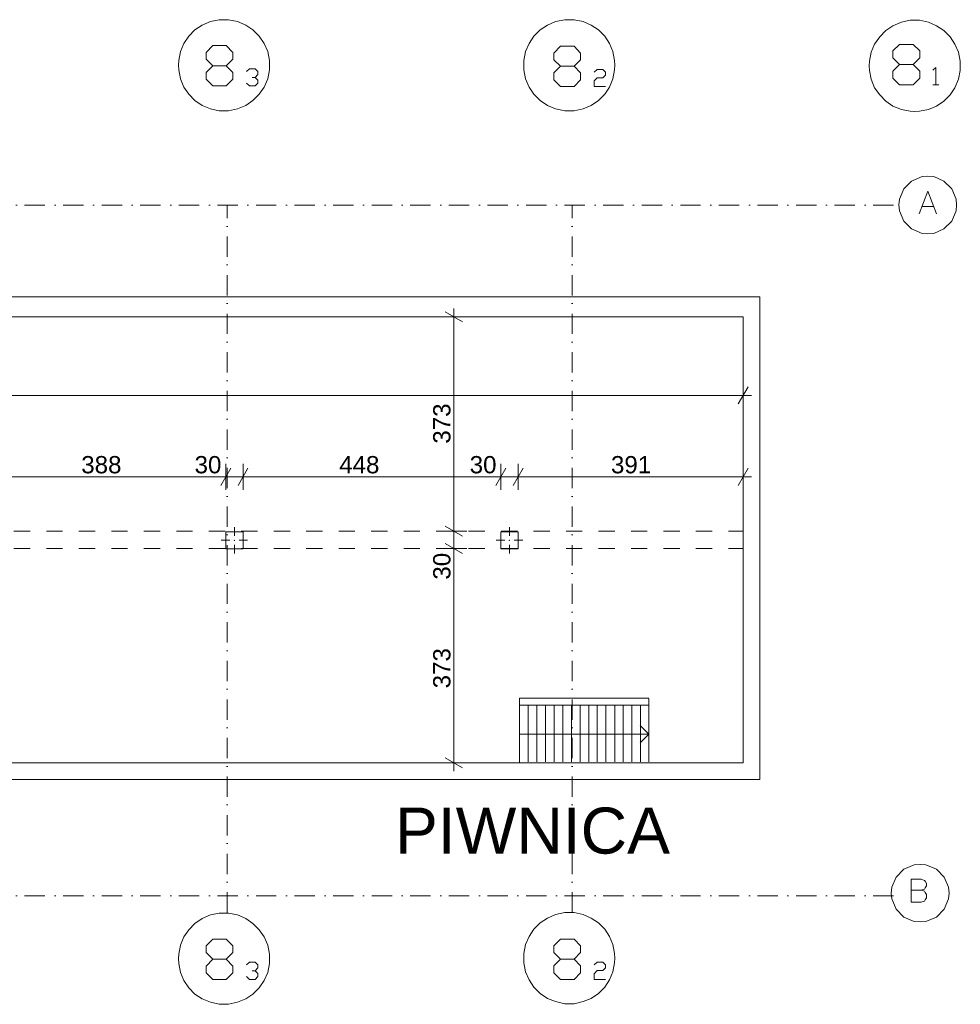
# Model space of a CAD drawing. Extents: x -283435 to 14216, y -77540 to 30522.
# Tile 41 of 177: x -155808 to -139461, y -55761 to -38649. Entities that reach past the tile are written whole.
import ezdxf

# ---------------------------------------------------------------- set-up
doc = ezdxf.new("R2010")
doc.units = 0
doc.header["$MEASUREMENT"] = 0
doc.linetypes.add('Kropki i Kreski', pattern=[670.277762, 352.777767, -176.388884, 0, -141.111112])
doc.linetypes.add('Przerywana', pattern=[564.444447, 282.222223, -282.222223])
for name, color, linetype in [('HYDRANTY', 7, 'Continuous'), ('SŁUPY', 7, 'Continuous'), ('WYMIARY', 7, 'Continuous'), ('ŚCIANY', 7, 'Continuous')]:
    doc.layers.add(name, color=color, linetype=linetype)
for name, color, linetype, lineweight in [('HYDRANTY_Nr_Pióra__5', 5, 'Continuous', 18), ('HYDRANTY_Nr_Pióra__7', 7, 'Continuous', 18), ('LINIE_Nr_Pióra__5', 5, 'Continuous', 18), ('LINIE_Nr_Pióra__7', 7, 'Continuous', 18), ('OPISY_Nr_Pióra__86', 86, 'Continuous', 18), ('OSIE_Nr_Pióra__5', 5, 'Continuous', 18), ('OSIE_Nr_Pióra__7', 7, 'Continuous', 18), ('SŁUPY_Nr_Pióra__20', 20, 'Continuous', 18), ('WYMIARY_Nr_Pióra__4', 4, 'Continuous', 18), ('WYMIARY_Nr_Pióra__5', 5, 'Continuous', 18), ('ŚCIANY_Nr_Pióra__7', 7, 'Continuous', 18)]:
    doc.layers.add(name, color=color, linetype=linetype, lineweight=lineweight)
doc.layers.add('SŁUPY_Nr_Pióra__28', color=7, linetype='Continuous', lineweight=18, true_color=0x260900)
doc.styles.add('GENERATED_STYLE_1', font='arial.ttf')
doc.styles.add('GENERATED_STYLE_2', font='txt')
doc.dimstyles.new('GENERATED_STYLE__1', dxfattribs={"dimtxt": 300, "dimasz": 228, "dimexe": 0.18, "dimexo": 0, "dimgap": 0.09, "dimtad": 1, "dimdec": 0, "dimlfac": 0.1, "dimzin": 0, "dimdsep": 46, "dimtxsty": 'GENERATED_STYLE_2', "dimblk": 'ARROWHEAD_2', "dimblk1": 'ARROWHEAD_2', "dimblk2": 'ARROWHEAD_2', "dimcen": 0.09, "dimclrd": 256, "dimclre": 256, "dimclrt": 256, "dimazin": 0, "dimtfac": 1, "dimtdec": 4, "dimtmove": 0, "dimatfit": 3, "dimfxl": 1, "dimtolj": 1, "dimtzin": 0, "dimarcsym": 0})
doc.dimstyles.new('GENERATED_STYLE__2', dxfattribs={"dimtxt": 300, "dimasz": 228, "dimexe": 0.18, "dimexo": 0, "dimgap": 0.09, "dimtad": 1, "dimtih": 1, "dimtoh": 1, "dimdec": 0, "dimlfac": 0.1, "dimzin": 0, "dimdsep": 46, "dimtxsty": 'GENERATED_STYLE_2', "dimblk": 'ARROWHEAD_2', "dimblk1": 'ARROWHEAD_2', "dimblk2": 'ARROWHEAD_2', "dimcen": 0.09, "dimclrd": 256, "dimclre": 256, "dimclrt": 256, "dimazin": 0, "dimtfac": 1, "dimtdec": 4, "dimtmove": 0, "dimatfit": 3, "dimfxl": 1, "dimtolj": 1, "dimtzin": 0, "dimarcsym": 0})

# ---------------------------------------------------------------- blocks, each defined once
blk = doc.blocks.new('Ściana_505', base_point=(-143235, -43814))
at = {"layer": 'ŚCIANY_Nr_Pióra__7', "linetype": 'Continuous'}
for p, q in [((-142945, -43464), (-173133, -43464)), ((-172843, -43814), (-143235, -43814))]:
    blk.add_line(p, q, dxfattribs=at)
blk = doc.blocks.new('Ściana_507', base_point=(-172843, -51564))
at = {"layer": 'ŚCIANY_Nr_Pióra__7', "linetype": 'Continuous'}
for p, q in [((-143235, -51564), (-172843, -51564)), ((-173133, -51854), (-142945, -51854))]:
    blk.add_line(p, q, dxfattribs=at)
blk = doc.blocks.new('Ściana_508', base_point=(-143235, -51564))
at = {"layer": 'ŚCIANY_Nr_Pióra__7', "linetype": 'Continuous'}
for p, q in [((-142945, -51854), (-142945, -43464)), ((-143235, -43814), (-143235, -51564))]:
    blk.add_line(p, q, dxfattribs=at)
blk = doc.blocks.new('Słup_162', base_point=(-147295, -47697))
at = {"layer": 'SŁUPY_Nr_Pióra__20', "linetype": 'Continuous'}
for p, q in [((-147295, -47617), (-147295, -47467)), ((-147375, -47697), (-147525, -47697)), ((-147215, -47697), (-147065, -47697)), ((-147295, -47777), (-147295, -47927))]:
    blk.add_line(p, q, dxfattribs=at)
blk.add_point((-147295, -47697), dxfattribs=at)
at = {"layer": 'SŁUPY_Nr_Pióra__28', "linetype": 'Continuous', "flags": 128}
blk.add_lwpolyline([(-147145, -47847), (-147145, -47547), (-147445, -47547), (-147445, -47847)], close=True, dxfattribs=at)
blk = doc.blocks.new('Słup_163', base_point=(-152076, -47697))
at = {"layer": 'SŁUPY_Nr_Pióra__20', "linetype": 'Continuous'}
for p, q in [((-152076, -47617), (-152076, -47467)), ((-152156, -47697), (-152306, -47697)), ((-151996, -47697), (-151846, -47697)), ((-152076, -47777), (-152076, -47927))]:
    blk.add_line(p, q, dxfattribs=at)
blk.add_point((-152076, -47697), dxfattribs=at)
at = {"layer": 'SŁUPY_Nr_Pióra__28', "linetype": 'Continuous', "flags": 128}
blk.add_lwpolyline([(-151926, -47847), (-151926, -47547), (-152226, -47547), (-152226, -47847)], close=True, dxfattribs=at)
blk = doc.blocks.new('Linia_189', base_point=(-147120, -51064))
at = {"layer": 'HYDRANTY_Nr_Pióra__5', "linetype": 'Continuous'}
blk.add_line((-147120, -51064), (-144872, -51064), dxfattribs=at)
at = {"layer": 'HYDRANTY_Nr_Pióra__7', "linetype": 'Continuous'}
for q in [(-145022, -50914), (-145022, -51214)]:
    blk.add_line((-144872, -51064), q, dxfattribs=at)
blk = doc.blocks.new('*D2399')
at = {"layer": 'WYMIARY_Nr_Pióra__4', "linetype": 'Continuous', "transparency": 16777216}
for p, q in [((-148037, -47839), (-148487, -47839)), ((-148412, -47752), (-148112, -47925)), ((-148262, -51564), (-148262, -47839)), ((-148412, -51477), (-148112, -51650)), ((-148037, -51564), (-148487, -51564)), ((-148262, -51711), (-148262, -51564))]:
    blk.add_line(p, q, dxfattribs=at)
at = {"layer": 'WYMIARY_Nr_Pióra__5', "transparency": 16777216, "char_height": 300, "attachment_point": 1, "rotation": 90, "style": 'GENERATED_STYLE_1'}
for s, insert in [('{30}', (-148622, -48381)), ('{373}', (-148622, -50270))]:
    blk.add_mtext(s, dxfattribs=dict(at, insert=insert))
blk = doc.blocks.new('ARROWHEAD_2')
at = {"linetype": 'Continuous'}
for p, q in [((0, 0), (-1, 0)), ((-0.378, -0.655), (0.378, 0.655))]:
    blk.add_line(p, q, dxfattribs=at)
blk = doc.blocks.new('*D2400')
at = {"layer": 'WYMIARY_Nr_Pióra__4', "linetype": 'Continuous', "transparency": 16777216}
for p, q in [((-148037, -47539), (-148487, -47539)), ((-148412, -47452), (-148112, -47625)), ((-148262, -47839), (-148262, -47539)), ((-148037, -47839), (-148487, -47839)), ((-148412, -47752), (-148112, -47925))]:
    blk.add_line(p, q, dxfattribs=at)
blk = doc.blocks.new('*D2401')
at = {"layer": 'WYMIARY_Nr_Pióra__4', "linetype": 'Continuous', "transparency": 16777216}
for p, q in [((-148112, -43900), (-148412, -43727)), ((-148262, -43814), (-148262, -43667)), ((-148037, -43814), (-148487, -43814)), ((-148262, -47539), (-148262, -43814)), ((-148037, -47539), (-148487, -47539)), ((-148412, -47452), (-148112, -47625))]:
    blk.add_line(p, q, dxfattribs=at)
at = {"layer": 'WYMIARY_Nr_Pióra__5', "transparency": 16777216, "insert": (-148622, -46018), "char_height": 300, "attachment_point": 1, "rotation": 90, "style": 'GENERATED_STYLE_1'}
blk.add_mtext('{373}', dxfattribs=at)
blk = doc.blocks.new('*D2410')
at = {"layer": 'WYMIARY_Nr_Pióra__4', "linetype": 'Continuous', "transparency": 16777216}
for p, q in [((-156111, -46818), (-156111, -46368)), ((-152226, -46818), (-152226, -46368)), ((-156024, -46443), (-156197, -46743)), ((-152140, -46443), (-152313, -46743)), ((-156111, -46593), (-152226, -46593))]:
    blk.add_line(p, q, dxfattribs=at)
at = {"layer": 'WYMIARY_Nr_Pióra__5', "transparency": 16777216, "char_height": 300, "attachment_point": 1, "style": 'GENERATED_STYLE_1'}
for s, insert in [('{388}', (-154738, -46233)), ('{30}', (-152768, -46233))]:
    blk.add_mtext(s, dxfattribs=dict(at, insert=insert))
blk = doc.blocks.new('*D2411')
at = {"layer": 'WYMIARY_Nr_Pióra__4', "linetype": 'Continuous', "transparency": 16777216}
for p, q in [((-152226, -46818), (-152226, -46368)), ((-151926, -46818), (-151926, -46368)), ((-152140, -46443), (-152313, -46743)), ((-151840, -46443), (-152013, -46743)), ((-152226, -46593), (-151926, -46593))]:
    blk.add_line(p, q, dxfattribs=at)
blk = doc.blocks.new('*D2412')
at = {"layer": 'WYMIARY_Nr_Pióra__4', "linetype": 'Continuous', "transparency": 16777216}
for p, q in [((-151926, -46818), (-151926, -46368)), ((-147445, -46818), (-147445, -46368)), ((-151840, -46443), (-152013, -46743)), ((-147359, -46443), (-147532, -46743)), ((-151926, -46593), (-147445, -46593))]:
    blk.add_line(p, q, dxfattribs=at)
at = {"layer": 'WYMIARY_Nr_Pióra__5', "transparency": 16777216, "char_height": 300, "attachment_point": 1, "style": 'GENERATED_STYLE_1'}
for s, insert in [('{448}', (-150255, -46233)), ('{30}', (-147987, -46233))]:
    blk.add_mtext(s, dxfattribs=dict(at, insert=insert))
blk = doc.blocks.new('*D2413')
at = {"layer": 'WYMIARY_Nr_Pióra__4', "linetype": 'Continuous', "transparency": 16777216}
for p, q in [((-147445, -46818), (-147445, -46368)), ((-147145, -46818), (-147145, -46368)), ((-147359, -46443), (-147532, -46743)), ((-147059, -46443), (-147232, -46743)), ((-147445, -46593), (-147145, -46593))]:
    blk.add_line(p, q, dxfattribs=at)
blk = doc.blocks.new('*D2414')
at = {"layer": 'WYMIARY_Nr_Pióra__4', "linetype": 'Continuous', "transparency": 16777216}
for p, q in [((-147145, -46818), (-147145, -46368)), ((-143235, -46818), (-143235, -46368)), ((-147059, -46443), (-147232, -46743)), ((-143322, -46743), (-143149, -46443)), ((-147145, -46593), (-143235, -46593)), ((-143235, -46593), (-143089, -46593))]:
    blk.add_line(p, q, dxfattribs=at)
at = {"layer": 'WYMIARY_Nr_Pióra__5', "transparency": 16777216, "insert": (-145532, -46233), "char_height": 300, "attachment_point": 1, "style": 'GENERATED_STYLE_1'}
blk.add_mtext('{391}', dxfattribs=at)
blk = doc.blocks.new('*D2416')
at = {"layer": 'WYMIARY_Nr_Pióra__4', "linetype": 'Continuous', "transparency": 16777216}
for p, q in [((-172843, -45403), (-172843, -44953)), ((-143235, -45403), (-143235, -44953)), ((-172757, -45028), (-172930, -45328)), ((-143322, -45328), (-143149, -45028)), ((-172843, -45178), (-143235, -45178)), ((-143235, -45178), (-143089, -45178))]:
    blk.add_line(p, q, dxfattribs=at)
at = {"layer": 'WYMIARY_Nr_Pióra__5', "transparency": 16777216, "insert": (-158552, -44818), "char_height": 300, "attachment_point": 1, "style": 'GENERATED_STYLE_1'}
blk.add_mtext('{2\xa0961}', dxfattribs=at)

msp = doc.modelspace()

# ---------------------------------------------------------------- linework, layer by layer
at = {"layer": 'LINIE_Nr_Pióra__5', "linetype": 'Continuous'}
for p, q in [((-147119.8, -50439.4), (-147119.8, -50565.1)), ((-147119.8, -50565.1), (-147119.8, -51563.8))]:
    msp.add_line(p, q, dxfattribs=at)
at = {"layer": 'LINIE_Nr_Pióra__5', "linetype": 'Continuous', "flags": 128}
for points in [[(-144871.6, -50439.4), (-147119.8, -50439.4)], [(-144871.6, -51548.1), (-144871.6, -50444.8)], [(-147119.8, -50565.1), (-144871.6, -50565.1)], [(-146968.3, -51548.1), (-146968.3, -50565.1)], [(-146821.9, -51548.1), (-146821.9, -50565.1)], [(-146670.1, -51548.1), (-146670.1, -50565.1)], [(-146518.6, -51548.1), (-146518.6, -50565.1)], [(-146366.8, -51548.1), (-146366.8, -50565.1)], [(-146220.4, -51548.1), (-146220.4, -50565.1)], [(-146068.9, -51548.1), (-146068.9, -50565.1)], [(-145917.1, -51548.1), (-145917.1, -50565.1)], [(-145770.7, -51548.1), (-145770.7, -50565.1)], [(-145619.2, -51548.1), (-145619.2, -50565.1)], [(-145467.4, -51548.1), (-145467.4, -50565.1)], [(-145321, -51548.1), (-145321, -50565.1)], [(-145169.5, -51548.1), (-145169.5, -50565.1)], [(-145017.8, -51548.1), (-145017.8, -50565.1)]]:
    msp.add_lwpolyline(points, dxfattribs=at)
at = {"layer": 'LINIE_Nr_Pióra__7', "linetype": 'Przerywana'}
for p, q in [((-172841, -47538.8), (-143235.4, -47538.8)), ((-172841, -47838.8), (-143235.4, -47838.8))]:
    msp.add_line(p, q, dxfattribs=at)
at = {"layer": 'OSIE_Nr_Pióra__5', "linetype": 'Kropki i Kreski'}
for p, q in [((-152204, -54167.1), (-152204, -41873.4)), ((-146204, -54167.1), (-146204, -41873.4))]:
    msp.add_line(p, q, dxfattribs=at)
at = {"layer": 'OSIE_Nr_Pióra__7', "linetype": 'Kropki i Kreski'}
for p, q in [((-173822.8, -41873.4), (-140591.9, -41873.4)), ((-173822.8, -53873.4), (-140591.9, -53873.4))]:
    msp.add_line(p, q, dxfattribs=at)
at = {"layer": 'OSIE_Nr_Pióra__7', "linetype": 'Continuous', "flags": 128}
for points in [[(-153050.1, -39439.1), (-153044.7, -39522.7), (-153013.6, -39679.5), (-152956.1, -39820.6), (-152867.2, -39946.3), (-152762.5, -40056), (-152637.1, -40139.6), (-152490.7, -40197.1), (-152338.9, -40233.8), (-152255.3, -40233.8), (-152176.8, -40233.8), (-152019.9, -40197.1), (-151878.8, -40139.6), (-151753.4, -40056), (-151643.5, -39946.3), (-151559.9, -39820.6), (-151497, -39679.5), (-151465.6, -39522.7), (-151465.6, -39439.1), (-151465.6, -39360.5), (-151497, -39203.7), (-151559.9, -39062.6), (-151643.5, -38936.9), (-151753.4, -38827.2), (-151878.8, -38743.6), (-152019.9, -38680.8), (-152176.8, -38649.4), (-152255.3, -38649.4), (-152338.9, -38649.4), (-152490.7, -38680.8), (-152637.1, -38743.6), (-152762.5, -38827.2), (-152867.2, -38936.9), (-152956.1, -39062.6), (-153013.6, -39203.7), (-153044.7, -39360.5)], [(-147047.5, -39439.1), (-147047.5, -39522.7), (-147016.1, -39679.5), (-146953.3, -39820.6), (-146869.7, -39946.3), (-146759.7, -40056), (-146634.3, -40139.6), (-146493.2, -40197.1), (-146336.4, -40233.8), (-146257.8, -40233.8), (-146174.2, -40233.8), (-146017.4, -40197.1), (-145876.3, -40139.6), (-145750.6, -40056), (-145641, -39946.3), (-145557.4, -39820.6), (-145499.8, -39679.5), (-145468.4, -39522.7), (-145463.1, -39439.1), (-145468.4, -39360.5), (-145499.8, -39203.7), (-145557.4, -39062.6), (-145641, -38936.9), (-145750.6, -38827.2), (-145876.3, -38743.6), (-146017.4, -38680.8), (-146174.2, -38649.4), (-146257.8, -38649.4), (-146336.4, -38649.4), (-146493.2, -38680.8), (-146634.3, -38743.6), (-146759.7, -38827.2), (-146869.7, -38936.9), (-146953.3, -39062.6), (-147016.1, -39203.7), (-147047.5, -39360.5)], [(-141044.7, -39449.5), (-141039.7, -39533), (-141008.3, -39684.8), (-140950.8, -39831), (-140861.8, -39956.7), (-140757.2, -40066.3), (-140631.8, -40149.9), (-140485.3, -40207.4), (-140333.6, -40238.9), (-140250, -40244.2), (-140171.4, -40238.9), (-140014.6, -40207.4), (-139873.5, -40149.9), (-139748.1, -40066.3), (-139638.1, -39956.7), (-139554.5, -39831), (-139491.7, -39684.8), (-139460.6, -39533), (-139460.6, -39449.5), (-139460.6, -39370.9), (-139491.7, -39214.1), (-139554.5, -39073), (-139638.1, -38947.6), (-139748.1, -38837.6), (-139873.5, -38754), (-140014.6, -38691.2), (-140171.4, -38659.7), (-140250, -38659.7), (-140333.6, -38659.7), (-140485.3, -38691.2), (-140631.8, -38754), (-140757.2, -38837.6), (-140861.8, -38947.6), (-140950.8, -39073), (-141008.3, -39214.1), (-141039.7, -39370.9)], [(-140528.2, -41868.1), (-140517.8, -41972.7), (-140444.6, -42150.6), (-140308.8, -42286.3), (-140125.6, -42364.9), (-140026.3, -42370.2), (-139921.7, -42364.9), (-139744.1, -42286.3), (-139608, -42150.6), (-139534.8, -41972.7), (-139524.4, -41868.1), (-139534.8, -41768.8), (-139608, -41590.9), (-139744.1, -41455.1), (-139921.7, -41376.6), (-140026.3, -41371.5), (-140125.6, -41376.6), (-140308.8, -41455.1), (-140444.6, -41590.9), (-140517.8, -41768.8)], [(-140660, -53831.6), (-140649.4, -53930.9), (-140576.1, -54108.8), (-140440.4, -54244.8), (-140262.5, -54323.1), (-140157.9, -54328.4), (-140058.6, -54323.1), (-139875.7, -54244.8), (-139739.6, -54108.8), (-139666.4, -53930.9), (-139656, -53831.6), (-139666.4, -53727), (-139739.6, -53549.4), (-139875.7, -53413.3), (-140058.6, -53334.8), (-140157.9, -53329.7), (-140262.5, -53334.8), (-140440.4, -53413.3), (-140576.1, -53549.4), (-140649.4, -53727)], [(-140314.7, -53988.4), (-140142.2, -53988.4), (-140084.7, -53967.7), (-140068.9, -53946.6), (-140048.2, -53910.2), (-140048.2, -53852.6), (-140068.9, -53815.9), (-140084.7, -53795.1), (-140142.2, -53779.4), (-140084.7, -53758.4), (-140068.9, -53737.6), (-140048.2, -53700.9), (-140048.2, -53659.1), (-140068.9, -53622.6), (-140084.7, -53606.9), (-140142.2, -53585.9), (-140314.7, -53585.9)], [(-153050.1, -54966.4), (-153044.7, -55050), (-153013.6, -55206.8), (-152956.1, -55347.9), (-152867.2, -55473.6), (-152762.5, -55583.2), (-152637.1, -55666.8), (-152490.7, -55724.3), (-152338.9, -55761.1), (-152255.3, -55761.1), (-152176.8, -55761.1), (-152019.9, -55724.3), (-151878.8, -55666.8), (-151753.4, -55583.2), (-151643.5, -55473.6), (-151559.9, -55347.9), (-151497, -55206.8), (-151465.6, -55050), (-151465.6, -54966.4), (-151465.6, -54887.8), (-151497, -54731), (-151559.9, -54589.9), (-151643.5, -54464.2), (-151753.4, -54354.5), (-151878.8, -54270.9), (-152019.9, -54208.1), (-152176.8, -54176.7), (-152255.3, -54176.7), (-152338.9, -54176.7), (-152490.7, -54208.1), (-152637.1, -54270.9), (-152762.5, -54354.5), (-152867.2, -54464.2), (-152956.1, -54589.9), (-153013.6, -54731), (-153044.7, -54887.8)], [(-147047.5, -54956.8), (-147047.5, -55040.4), (-147016.1, -55197.2), (-146953.3, -55338.3), (-146869.7, -55464), (-146759.7, -55573.7), (-146634.3, -55657.3), (-146493.2, -55714.8), (-146336.4, -55751.6), (-146257.8, -55751.6), (-146174.2, -55751.6), (-146017.4, -55714.8), (-145876.3, -55657.3), (-145750.6, -55573.7), (-145641, -55464), (-145557.4, -55338.3), (-145499.8, -55197.2), (-145468.4, -55040.4), (-145463.1, -54956.8), (-145468.4, -54878.3), (-145499.8, -54721.5), (-145557.4, -54580.4), (-145641, -54454.7), (-145750.6, -54345), (-145876.3, -54261.4), (-146017.4, -54198.5), (-146174.2, -54167.1), (-146257.8, -54167.1), (-146336.4, -54167.1), (-146493.2, -54198.5), (-146634.3, -54261.4), (-146759.7, -54345), (-146869.7, -54454.7), (-146953.3, -54580.4), (-147016.1, -54721.5), (-147047.5, -54878.3)]]:
    msp.add_lwpolyline(points, close=True, dxfattribs=at)
for points in [[(-152448.9, -39799.8), (-152218.6, -39799.8), (-152103.5, -39684.8), (-152103.5, -39569.8), (-152218.6, -39449.5), (-152448.9, -39449.5), (-152568.9, -39334.4), (-152568.9, -39219.4), (-152448.9, -39099.1), (-152218.6, -39099.1), (-152103.5, -39219.4), (-152103.5, -39334.4), (-152218.6, -39449.5)], [(-146409.6, -39810.2), (-146174.2, -39810.2), (-146059.2, -39695.2), (-146059.2, -39574.8), (-146174.2, -39459.8), (-146409.6, -39459.8), (-146524.6, -39344.8), (-146524.6, -39229.8), (-146409.6, -39109.4), (-146174.2, -39109.4), (-146059.2, -39229.8), (-146059.2, -39344.8), (-146174.2, -39459.8)], [(-140516.8, -39778.8), (-140281.4, -39778.8), (-140166.4, -39663.8), (-140166.4, -39543.4), (-140281.4, -39428.4), (-140516.8, -39428.4), (-140631.8, -39313.4), (-140631.8, -39193.3), (-140516.8, -39078), (-140281.4, -39078), (-140166.4, -39193.3), (-140166.4, -39313.4), (-140281.4, -39428.4)], [(-152448.9, -39449.5), (-152568.9, -39569.8), (-152568.9, -39684.8), (-152448.9, -39799.8)], [(-151716.7, -39653.4), (-151669.6, -39600.9), (-151669.6, -39548.8), (-151716.7, -39501.6), (-151816, -39501.6), (-151868.5, -39548.8)], [(-146409.6, -39459.8), (-146524.6, -39574.8), (-146524.6, -39695.2), (-146409.6, -39810.2)], [(-145823.9, -39559.1), (-145771.7, -39512.3), (-145672.4, -39512.3), (-145625.2, -39559.1), (-145625.2, -39611.6), (-145672.4, -39658.4), (-145771.7, -39658.4), (-145823.9, -39710.9), (-145823.9, -39810.2), (-145625.2, -39810.2)], [(-140516.8, -39428.4), (-140631.8, -39543.4), (-140631.8, -39663.8), (-140516.8, -39778.8)], [(-139883.9, -39778.8), (-139883.9, -39480.9), (-139936.4, -39527.7)], [(-151868.5, -39752.7), (-151816, -39799.8), (-151716.7, -39799.8), (-151669.6, -39752.7), (-151669.6, -39700.5), (-151716.7, -39653.4), (-151769.2, -39653.4)], [(-139936.4, -39778.8), (-139831.7, -39778.8)], [(-140178.1, -42024.9), (-140026.3, -41627.7), (-139874.5, -42024.9)], [(-140120.6, -41894.4), (-139932.3, -41894.4)], [(-140314.7, -53779.4), (-140142.2, -53779.4)], [(-152448.9, -55327.1), (-152218.6, -55327.1), (-152103.5, -55212.1), (-152103.5, -55097.1), (-152218.6, -54976.7), (-152448.9, -54976.7), (-152568.9, -54861.7), (-152568.9, -54746.7), (-152448.9, -54626.3), (-152218.6, -54626.3), (-152103.5, -54746.7), (-152103.5, -54861.7), (-152218.6, -54976.7)], [(-146409.6, -55328), (-146174.2, -55328), (-146059.2, -55212.9), (-146059.2, -55092.6), (-146174.2, -54977.6), (-146409.6, -54977.6), (-146524.6, -54862.6), (-146524.6, -54747.5), (-146409.6, -54627.2), (-146174.2, -54627.2), (-146059.2, -54747.5), (-146059.2, -54862.6), (-146174.2, -54977.6)], [(-152448.9, -54976.7), (-152568.9, -55097.1), (-152568.9, -55212.1), (-152448.9, -55327.1)], [(-151716.7, -55180.7), (-151669.6, -55128.2), (-151669.6, -55076), (-151716.7, -55028.9), (-151816, -55028.9), (-151868.5, -55076)], [(-146409.6, -54977.6), (-146524.6, -55092.6), (-146524.6, -55212.9), (-146409.6, -55328)], [(-145823.9, -55076.9), (-145771.7, -55030), (-145672.4, -55030), (-145625.2, -55076.9), (-145625.2, -55129.3), (-145672.4, -55176.2), (-145771.7, -55176.2), (-145823.9, -55228.7), (-145823.9, -55328), (-145625.2, -55328)], [(-151868.5, -55280), (-151816, -55327.1), (-151716.7, -55327.1), (-151669.6, -55280), (-151669.6, -55227.8), (-151716.7, -55180.7), (-151769.2, -55180.7)]]:
    msp.add_lwpolyline(points, dxfattribs=at)

# ---------------------------------------------------------------- block references
at = {"layer": 'HYDRANTY', "linetype": 'Continuous'}
msp.add_blockref('Linia_189', (-147119.8, -51064.5), dxfattribs=at)
at = {"layer": 'SŁUPY'}
for name, p in [('Słup_163', (-152076.2, -47697.2)), ('Słup_162', (-147295.4, -47697.2))]:
    msp.add_blockref(name, p, dxfattribs=at)
at = {"layer": 'ŚCIANY'}
for name, p in [('Ściana_505', (-143235.4, -43813.8)), ('Ściana_508', (-143235.4, -51563.8)), ('Ściana_507', (-172843.1, -51563.8))]:
    msp.add_blockref(name, p, dxfattribs=at)

# ---------------------------------------------------------------- texts
at = {"layer": 'OPISY_Nr_Pióra__86', "linetype": 'Continuous', "insert": (-146896, -52342.5), "char_height": 800, "attachment_point": 2, "style": 'GENERATED_STYLE_1'}
msp.add_mtext('{PIWNICA}', dxfattribs=at)

# ---------------------------------------------------------------- dimensions: what is measured, and where the dimension line sits
at = {"layer": 'WYMIARY', "linetype": 'Continuous'}
for base, p1, p2, picture, middle in [((-148261.5253, -51563.8115), (-143235.3908, -47538.8036), (-143235.3908, -43813.7957), '*D2401', (-148471.5253, -45680.4141)), ((-148261.5, -51563.8), (-143235.4, -47838.8), (-143235.4, -47538.8), '*D2400', (-148471.5, -48155.9)), ((-148261.5253, -51563.8115), (-143235.3908, -51563.8115), (-143235.3908, -47838.8036), '*D2399', (-148471.5253, -49933.0801))]:
    dim = msp.add_linear_dim(base=base, p1=p1, p2=p2, angle=90, dimstyle='GENERATED_STYLE__1', dxfattribs=at)
    dim.commit()
    dim.dimension.update_dxf_attribs({"geometry": picture, "text_midpoint": middle})
for base, p1, p2, picture, middle in [((-173133.1, -45177.9), (-172843.1, -47688.8), (-143235.4, -51563.8), '*D2416', (-158037.9, -44967.9)), ((-172843.1, -46593.3), (-156110.7, -47547.2), (-152226.2, -47547.2), '*D2410', (-154400.2, -46383.3)), ((-172843.1, -46593.3), (-151926.2, -47547.2), (-147445.4, -47547.2), '*D2412', (-149917.6, -46383.3)), ((-172843.1, -46593.3), (-147145.4, -47547.2), (-143235.4, -47538.8), '*D2414', (-145194.5, -46383.3)), ((-172843.1, -46593.3), (-152226.2, -47547.2), (-151926.2, -47547.2), '*D2411', (-152543.3, -46383.3)), ((-172843.1, -46593.3), (-147445.4, -47547.2), (-147145.4, -47547.2), '*D2413', (-147762.5, -46383.3))]:
    dim = msp.add_linear_dim(base=base, p1=p1, p2=p2, dimstyle='GENERATED_STYLE__2', dxfattribs=at)
    dim.commit()
    dim.dimension.update_dxf_attribs({"geometry": picture, "text_midpoint": middle})

doc.saveas('drawing.dxf')
